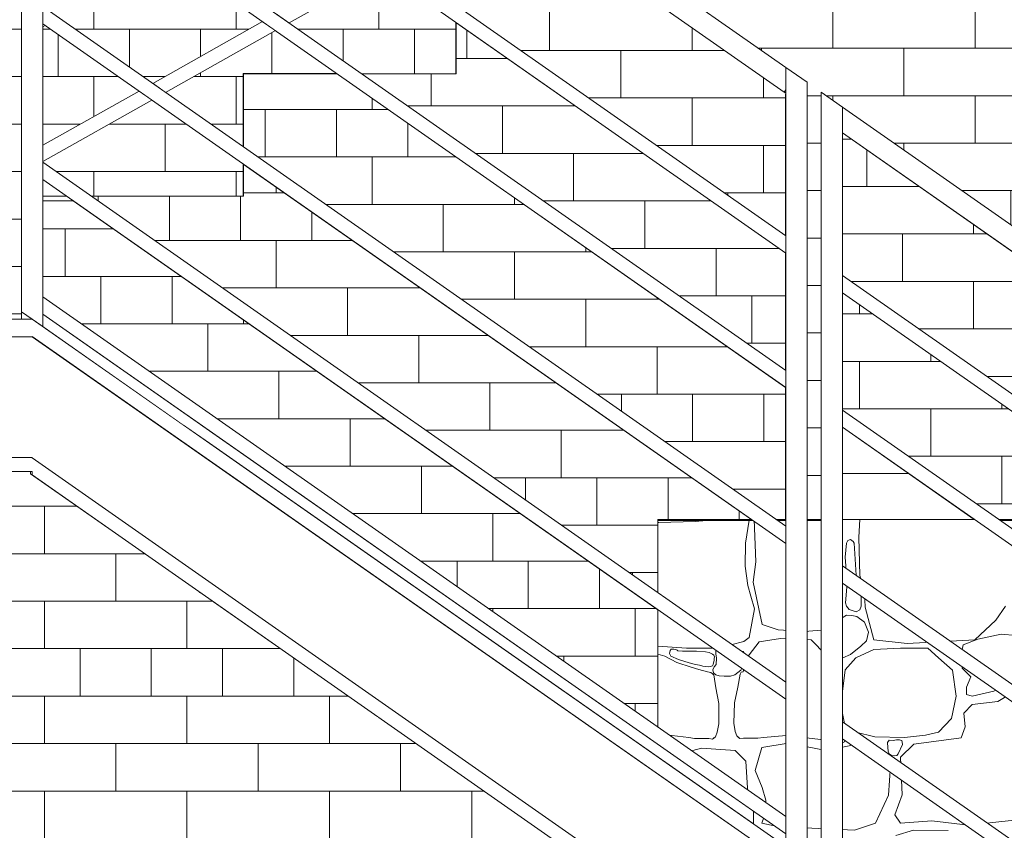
# Model space of a CAD drawing. Header units: millimetres. Extents: x 16408 to 141596, y -21057 to 26364.
# Tile 15 of 144: x 21706 to 23095, y -4457 to -3313. Entities that reach past the tile are written whole.
import ezdxf

# ---------------------------------------------------------------- set-up
doc = ezdxf.new("R2010")
doc.units = ezdxf.units.MM
doc.header["$MEASUREMENT"] = 0
doc.linetypes.add('Wipeout_Contour', pattern=[1000, 0, -1000])
for name, color, linetype, lineweight, true_color in [('0_Nr_pióra__102', 7, 'Continuous', 5, 0xcccccc), ('0_Nr_pióra__61', 7, 'Continuous', 13, 0x6a6a6a), ('_elementy3d_Nr_pióra__102', 7, 'Continuous', 5, 0xcccccc)]:
    doc.layers.add(name, color=color, linetype=linetype, lineweight=lineweight, true_color=true_color)
doc.layers.add('0_Nr_pióra__2', color=8, linetype='Continuous', lineweight=5)
doc.layers.add('_elementy3d_Nr_pióra__2', color=8, linetype='Continuous', lineweight=5)
doc.layers.add('_elementy3d', color=7, linetype='Continuous')

# ---------------------------------------------------------------- blocks, each defined once
blk = doc.blocks.new('*X2')
at = {"layer": '_elementy3d_Nr_pióra__102', "color": 254, "linetype": 'Continuous', "lineweight": 5, "true_color": 0xcccccc}
for p, q in [((22607.2, -4023), (22605.8, -4022.8)), ((22658.8, -4021.3), (22607.2, -4023)), ((22690.6, -4018.5), (22658.8, -4021.3)), ((22729.8, -4051.8), (22734.9, -4019.7)), ((22734.9, -4019.7), (22731.7, -4018.5)), ((22741.8, -4018.5), (22744.2, -4078.3)), ((22864, -4055.7), (22866.4, -4018.5)), ((22890.9, -4018.5), (22889.6, -4043.6)), ((22729.3, -4084.3), (22729.8, -4051.8)), ((22866, -4108.2), (22864, -4055.7)), ((22872.2, -4051.8), (22870.4, -4071.9)), ((22874.1, -4048.3), (22872.2, -4051.8)), ((22878, -4046.9), (22874.1, -4048.3)), ((22881.8, -4049.4), (22878, -4046.9)), ((22882.9, -4051.8), (22881.8, -4049.4)), ((22886, -4097.2), (22882.9, -4051.8)), ((22889.6, -4043.6), (22890.8, -4097.8)), ((22744.2, -4078.3), (22740.7, -4106.8)), ((22870.4, -4071.9), (22873.1, -4108.5)), ((22733.1, -4111.5), (22729.3, -4084.3)), ((22892.8, -4123.3), (22886, -4097.2)), ((22737.3, -4126.7), (22733.1, -4111.5)), ((22740.7, -4106.8), (22753.3, -4166.7)), ((22859.3, -4135.2), (22866, -4108.2)), ((22873.1, -4108.5), (22871, -4136.1)), ((22890.8, -4097.8), (22897.5, -4121.6)), ((22892.7, -4140.7), (22892.8, -4123.3)), ((22897.5, -4121.6), (22898.7, -4142.2)), ((22742.6, -4144.7), (22737.3, -4126.7)), ((22858.1, -4148.1), (22859.3, -4135.2)), ((22871, -4136.1), (22872.2, -4140.7)), ((22734.9, -4185), (22742.6, -4144.7)), ((22852.9, -4166.7), (22858.1, -4148.1)), ((22872.2, -4140.7), (22875.9, -4145.8)), ((22875.9, -4145.8), (22885.9, -4148.9)), ((22885.9, -4148.9), (22891, -4146.3)), ((22891, -4146.3), (22892.7, -4140.7)), ((22898.7, -4142.2), (22910.6, -4188.5)), ((23083, -4160.8), (23096.4, -4140.7)), ((22753.3, -4166.7), (22775.6, -4174.4)), ((22842, -4174.4), (22852.9, -4166.7)), ((22864.4, -4162.8), (22863, -4167)), ((22863, -4167), (22864.4, -4171.9)), ((22866.2, -4157.4), (22864.4, -4162.8)), ((22872.2, -4153.4), (22866.2, -4157.4)), ((22879.6, -4154.3), (22872.2, -4153.4)), ((22886.6, -4155.4), (22879.6, -4154.3)), ((22897.7, -4163.7), (22886.6, -4155.4)), ((22903, -4177.7), (22897.7, -4163.7)), ((23053.4, -4188.5), (23083, -4160.8)), ((22775.6, -4174.4), (22813.3, -4176.6)), ((22813.3, -4176.6), (22842, -4174.4)), ((22864.4, -4171.9), (22843.6, -4190.4)), ((22900.2, -4189.8), (22903, -4177.7)), ((23090.4, -4180.3), (23057.5, -4187.3)), ((23111.5, -4182.1), (23090.4, -4180.3)), ((22709.1, -4195.4), (22727.3, -4191)), ((22727.3, -4191), (22734.9, -4185)), ((22730.2, -4215.9), (22749.1, -4191.2)), ((22749.1, -4191.2), (22779.1, -4186.5)), ((22779.1, -4186.5), (22822.2, -4188.5)), ((22822.2, -4188.5), (22843.2, -4209.5)), ((22843.6, -4190.4), (22843, -4202.6)), ((22892.2, -4197.6), (22900.2, -4189.8)), ((22910.6, -4188.5), (22957.9, -4193.5)), ((22957.9, -4193.5), (23053.4, -4188.5)), ((23057.5, -4187.3), (23036.9, -4195.4)), ((22605.8, -4197.3), (22646.4, -4200.4)), ((22615.9, -4211.5), (22605.8, -4208.8)), ((22623.2, -4203.7), (22622.6, -4207.7)), ((22622.6, -4207.7), (22624.3, -4211.5)), ((22625, -4201.7), (22623.2, -4203.7)), ((22628.6, -4201.4), (22625, -4201.7)), ((22631.2, -4201.9), (22628.6, -4201.4)), ((22633.1, -4202.8), (22631.2, -4201.9)), ((22634.2, -4204), (22633.1, -4202.8)), ((22640.6, -4204.5), (22634.2, -4204)), ((22660.5, -4204.4), (22640.6, -4204.5)), ((22646.4, -4200.4), (22684.1, -4200.4)), ((22673.3, -4205.6), (22660.5, -4204.4)), ((22678.3, -4206.4), (22673.3, -4205.6)), ((22682.9, -4208.6), (22678.3, -4206.4)), ((22684.8, -4210.3), (22682.9, -4208.6)), ((22684.1, -4200.4), (22709.1, -4195.4)), ((22688, -4204.4), (22687.8, -4208.2)), ((22687.8, -4208.2), (22688.9, -4214.3)), ((22689.8, -4202.7), (22688, -4204.4)), ((22692.1, -4202.9), (22689.8, -4202.7)), ((22700, -4202.3), (22692.1, -4202.9)), ((22711.2, -4201.8), (22700, -4202.3)), ((22718.5, -4202.5), (22711.2, -4201.8)), ((22724, -4204.4), (22718.5, -4202.5)), ((22726.4, -4204.8), (22724, -4204.4)), ((22727.6, -4207.4), (22726.4, -4204.8)), ((22727.2, -4216.4), (22727.6, -4207.4)), ((22843, -4202.6), (22847.3, -4209.2)), ((22867, -4213.8), (22877.6, -4208.9)), ((22877.6, -4208.9), (22892.2, -4197.6)), ((22910.6, -4202.1), (22885.3, -4213.8)), ((22948.2, -4200.1), (22910.6, -4202.1)), ((22986.9, -4200.4), (22948.2, -4200.1)), ((23002.2, -4213.8), (22986.9, -4200.4)), ((23036.9, -4195.4), (23033.2, -4213.4)), ((22633, -4220.3), (22615.9, -4211.5)), ((22624.3, -4211.5), (22635, -4216)), ((22653, -4227.1), (22633, -4220.3)), ((22635, -4216), (22650.1, -4220.8)), ((22650.1, -4220.8), (22659.1, -4223.3)), ((22684.2, -4223.3), (22684.7, -4221)), ((22684.7, -4221), (22685.4, -4217.7)), ((22685.9, -4212.5), (22684.8, -4210.3)), ((22685.4, -4217.7), (22685.6, -4215)), ((22685.6, -4215), (22685.9, -4212.5)), ((22688.9, -4214.3), (22688.3, -4223.2)), ((22725.6, -4226.4), (22727.2, -4216.4)), ((22726.4, -4233.8), (22730.2, -4215.9)), ((22843.2, -4209.5), (22849.6, -4236.9)), ((22847.3, -4209.2), (22853.3, -4214.8)), ((22853.3, -4214.8), (22867, -4213.8)), ((22885.3, -4213.8), (22870.2, -4230.9)), ((23021.6, -4231.1), (23002.2, -4213.8)), ((23033.2, -4213.4), (23035.2, -4228.4)), ((22664, -4230.5), (22653, -4227.1)), ((22659.1, -4223.3), (22664.8, -4224.2)), ((22675.9, -4233.6), (22664, -4230.5)), ((22664.8, -4224.2), (22669.4, -4225.7)), ((22669.4, -4225.7), (22676.9, -4226.4)), ((22680.9, -4234.6), (22675.9, -4233.6)), ((22676.9, -4226.4), (22680.3, -4226.1)), ((22680.3, -4226.1), (22682.9, -4224.9)), ((22684.9, -4237.9), (22680.9, -4234.6)), ((22682.9, -4224.9), (22684.2, -4223.3)), ((22685.4, -4226.7), (22683.8, -4230.6)), ((22683.8, -4230.6), (22684.6, -4234.9)), ((22684.6, -4234.9), (22688, -4237.9)), ((22688.3, -4223.2), (22685.4, -4226.7)), ((22714.8, -4237.9), (22723.2, -4231.3)), ((22722.4, -4236.9), (22723.4, -4234.1)), ((22723.2, -4231.3), (22725.6, -4226.4)), ((22723.4, -4234.1), (22726.4, -4233.8)), ((22870.2, -4230.9), (22864.3, -4280.1)), ((23026.8, -4268), (23021.6, -4231.1)), ((23035.2, -4228.4), (23047.6, -4240.5)), ((22688, -4256.3), (22684.9, -4237.9)), ((22688, -4237.9), (22692.4, -4239.2)), ((22692.4, -4239.2), (22699.5, -4239.9)), ((22699.5, -4239.9), (22708.7, -4239.7)), ((22708.7, -4239.7), (22714.8, -4237.9)), ((22718.8, -4255.2), (22722.4, -4236.9)), ((22849.6, -4236.9), (22849.1, -4240.7)), ((22849.1, -4240.7), (22851.5, -4254.8)), ((23047.6, -4240.5), (23041.4, -4255.1)), ((23129.1, -4249.4), (23085.7, -4275.7)), ((22692, -4278.4), (22688, -4256.3)), ((22714.2, -4277.2), (22718.8, -4255.2)), ((22851.5, -4254.8), (22851.6, -4269.6)), ((23041.4, -4255.1), (23041.6, -4265.5)), ((23049.6, -4267.8), (23079.8, -4261.1)), ((23079.8, -4261.1), (23097.6, -4250.9)), ((22713.4, -4306.1), (22714.2, -4277.2)), ((22851.6, -4269.6), (22847.1, -4300.5)), ((23020.1, -4299.5), (23026.8, -4268)), ((23041.6, -4265.5), (23049.6, -4267.8)), ((23085.7, -4275.7), (23049.6, -4279.9)), ((22692, -4307.2), (22692, -4278.4)), ((22864.3, -4280.1), (22869.5, -4306.6)), ((23049.6, -4279.9), (23037.9, -4291.8)), ((23037.9, -4291.8), (23039.6, -4311.1)), ((22715.2, -4317.8), (22713.4, -4306.1)), ((22847.1, -4300.5), (22839.9, -4329.5)), ((23002.2, -4318.8), (23020.1, -4299.5)), ((22687.5, -4325.2), (22689.9, -4318.9)), ((22689.9, -4318.9), (22692, -4307.2)), ((22717.4, -4324.1), (22715.2, -4317.8)), ((22848.6, -4318.9), (22848.1, -4325.3)), ((22850.9, -4314.8), (22848.6, -4318.9)), ((22854.8, -4311.2), (22850.9, -4314.8)), ((22861.5, -4309.7), (22854.8, -4311.2)), ((22868.2, -4311.3), (22861.5, -4309.7)), ((22869.5, -4314.8), (22868.2, -4311.3)), ((22869.5, -4306.6), (22885.3, -4318.8)), ((22871, -4318.6), (22869.5, -4314.8)), ((22871.2, -4323.9), (22871, -4318.6)), ((22885.3, -4318.8), (22912.3, -4325.2)), ((22983.7, -4323), (23002.2, -4318.8)), ((23039.6, -4311.1), (23033.9, -4326.7)), ((22605.8, -4326.1), (22618, -4322.6)), ((22618, -4322.6), (22649.9, -4326.1)), ((22649.9, -4326.1), (22657.9, -4327.6)), ((22657.9, -4327.6), (22677.8, -4327.9)), ((22677.8, -4327.9), (22682.9, -4328.5)), ((22682.9, -4328.5), (22684.9, -4327.2)), ((22684.9, -4327.2), (22687.5, -4325.2)), ((22719.9, -4326.2), (22717.4, -4324.1)), ((22721.9, -4327.6), (22719.9, -4326.2)), ((22727, -4327.1), (22721.9, -4327.6)), ((22746.9, -4327.3), (22727, -4327.1)), ((22754.9, -4326.1), (22746.9, -4327.3)), ((22786.9, -4323.4), (22754.9, -4326.1)), ((22839.9, -4329.5), (22786.9, -4323.4)), ((22848.1, -4325.3), (22849, -4330.2)), ((22849, -4330.2), (22850.9, -4332.4)), ((22850.9, -4332.4), (22856.2, -4334.2)), ((22862.5, -4334.3), (22866.6, -4333.9)), ((22866.6, -4333.9), (22869.5, -4332.4)), ((22869.5, -4332.4), (22870.5, -4329.1)), ((22870.5, -4329.1), (22871.2, -4323.9)), ((22912.3, -4325.2), (22954.2, -4326.5)), ((22932.5, -4330.2), (22930.1, -4333.6)), ((22930.1, -4333.6), (22930.4, -4340.3)), ((22937.8, -4330.6), (22932.5, -4330.2)), ((22942.9, -4329.5), (22937.8, -4330.6)), ((22947, -4329.7), (22942.9, -4329.5)), ((22948.3, -4330.2), (22947, -4329.7)), ((22950.3, -4330.5), (22948.3, -4330.2)), ((22950.9, -4332.9), (22950.3, -4330.5)), ((22951, -4336.3), (22950.9, -4332.9)), ((22954.2, -4326.5), (22983.7, -4323)), ((23033.9, -4326.7), (22967.1, -4335.9)), ((22638.2, -4349.5), (22605.8, -4346.8)), ((22667.6, -4341.3), (22638.2, -4349.5)), ((22715.2, -4344.8), (22667.6, -4341.3)), ((22730, -4359.6), (22715.2, -4344.8)), ((22743.4, -4373), (22752.6, -4340.3)), ((22752.6, -4340.3), (22790, -4334.4)), ((22790, -4334.4), (22843.5, -4344.8)), ((22843.5, -4344.8), (22882.9, -4336.6)), ((22856.2, -4334.2), (22862.5, -4334.3)), ((22882.9, -4336.6), (22913.3, -4340.3)), ((22913.3, -4340.3), (22927.9, -4347)), ((22927.9, -4347), (22934.4, -4366.1)), ((22930.4, -4340.3), (22930.9, -4345.5)), ((22930.9, -4345.5), (22932.5, -4349.2)), ((22945.2, -4349.2), (22951, -4336.3)), ((22967.1, -4335.9), (22948.2, -4354.2)), ((22733.3, -4412.9), (22730, -4359.6)), ((22932.5, -4349.2), (22935.1, -4351.1)), ((22935.1, -4351.1), (22939.2, -4352)), ((22939.2, -4352), (22943, -4351.5)), ((22943, -4351.5), (22945.2, -4349.2)), ((22948.2, -4354.2), (22950.5, -4407.2)), ((22753.3, -4397), (22743.4, -4373)), ((22934.4, -4366.1), (22931.2, -4407.7)), ((22758.5, -4414.6), (22753.3, -4397)), ((22723.1, -4438.4), (22733.3, -4412.9)), ((22758.8, -4430), (22758.5, -4414.6)), ((22931.2, -4407.7), (22913.3, -4447.1)), ((22950.5, -4407.2), (22940.6, -4435.4)), ((22752.6, -4447.1), (22758.8, -4430)), ((22605.8, -4448.2), (22659.2, -4443.6)), ((22659.2, -4443.6), (22682.2, -4451)), ((22715.2, -4450.3), (22723.1, -4438.4)), ((22940.6, -4435.4), (22948.2, -4447.1)), ((22948.2, -4447.1), (22992.6, -4443.9)), ((22992.6, -4443.9), (23043.6, -4450.3)), ((23043.6, -4450.3), (23121.9, -4441.4)), ((22682.2, -4451), (22715.2, -4450.3)), ((22779.1, -4452.8), (22752.6, -4447.1)), ((22823.4, -4454.5), (22779.1, -4452.8)), ((22883.4, -4457), (22823.4, -4454.5)), ((22913.3, -4447.1), (22883.4, -4457)), ((22966.6, -4457), (22941.8, -4464.7)), ((23015.6, -4457.7), (22966.6, -4457))]:
    blk.add_line(p, q, dxfattribs=at)
for p in [(22618, -4322.6), (22684.9, -4327.2), (22684.9, -4327.2), (22719.9, -4326.2), (22719.9, -4326.2), (22786.9, -4323.4)]:
    blk.add_point(p, dxfattribs=at)
blk = doc.blocks.new('Wypełnienie_1_4', base_point=(0, 0))
at = {"color": 254, "linetype": 'Wipeout_Contour', "lineweight": 0, "ltscale": 278566.341843}
blk.add_wipeout([(18435.9, -4578.7), (18435.9, -5378.7), (19256.7, -5392.8), (22737.1, -5500), (26160.9, -5540.6), (26160.9, -2728.7), (24790.9, -2728.7), (24790.9, -3328.7), (23690.9, -3328.7), (23690.9, -4018.5), (22605.8, -4018.5), (22605.8, -4578.7)], dxfattribs=at).dxf.layer = '_elementy3d'
at = {"layer": '_elementy3d_Nr_pióra__2', "color": 8, "linetype": 'Continuous', "lineweight": 5, "flags": 128}
blk.add_lwpolyline([(18435.9, -4578.7), (18435.9, -5378.7), (19256.7, -5392.8), (22737.1, -5500), (26160.9, -5540.6), (26160.9, -2728.7), (24790.9, -2728.7), (24790.9, -3328.7), (23690.9, -3328.7), (23690.9, -4018.5), (22605.8, -4018.5), (22605.8, -4578.7)], close=True, dxfattribs=at)
at = {"layer": '_elementy3d_Nr_pióra__102', "color": 254, "linetype": 'Continuous', "lineweight": 5, "true_color": 0xcccccc}
blk.add_blockref('*X2', (0, 0), dxfattribs=at)

msp = doc.modelspace()

# ---------------------------------------------------------------- block references
at = {"layer": '_elementy3d_Nr_pióra__102', "color": 254, "linetype": 'Continuous', "lineweight": 5, "true_color": 0xcccccc}
msp.add_blockref('Wypełnienie_1_4', (0, 0), dxfattribs=at)

# ---------------------------------------------------------------- next in the draw order: hatches: boundary and pattern name
at = {"layer": '0_Nr_pióra__102', "linetype": 'Continuous', "lineweight": 5, "true_color": 0xcccccc}
h = msp.add_hatch(dxfattribs=at)
h.set_pattern_fill('Cegła___wiązanie_pospoli_00', color=254, style=0, pattern_type=2)
h.set_pattern_definition([(0, (23217.15, -2388.425), (0, 67), []), (90, (23217.15, -2388.43), (-201, 0), [67, -67]), (90, (23317.65, -2321.43), (-201, 0), [67, -201, 67, -67]), (90, (23267.4, -2187.43), (-100.5, 0), [67, -335])])
h.paths.add_polyline_path([(20261.4, -2750), (20261.4, -3735.9), (21723.3, -3735.9), (21724.1, -3562.2), (22021.2, -3562.2), (22021.2, -3389.2), (22321.2, -3389.2), (22321.2, -3216.2), (22621.2, -3216.2), (22621.2, -3043.2), (22921.2, -3043.2), (22921.2, -2870.2), (23221.2, -2870.2), (23221.2, -2697.2), (23521.2, -2697.2), (23521.2, -2524.2), (23821.2, -2524.2), (23821.2, -2351.2), (24121.2, -2351.2), (24121.2, -2178.2), (24427.5, -2178.2), (24427.5, -2035.6), (25960.9, -2035.6), (25960.8, -1030), (24836.1, -1030), (24836.1, -1425.7), (24806.1, -1425.7), (24806.1, -1030), (23544, -1030), (23544, -1630), (22654, -1630), (22654, -2080), (22494, -2080), (22494, -2180), (22354, -2180), (22354, -2230), (21723.4, -2230), (21721.1, -2750)])
h = msp.add_hatch(dxfattribs=at)
h.set_pattern_fill('Cegła___wiązanie_pospoli_00', color=254, style=0, pattern_type=2)
h.set_pattern_definition([(0, (22553.77, -3423.51), (0, 67), []), (90, (22553.77, -3423.51), (-201, 0), [67, -67]), (90, (22654.27, -3356.51), (-201, 0), [67, -201, 67, -67]), (90, (22604.02, -3222.51), (-100.5, 0), [67, -335])])
h.paths.add_polyline_path([(22787.2, -3417.3), (22500, -3216.2), (22321.2, -3216.2), (22321.2, -3298.9), (22786.3, -3624.4), (22786.3, -3418.5)])

# ---------------------------------------------------------------- next in the draw order: linework, layer by layer
at = {"layer": '0_Nr_pióra__2', "color": 8, "linetype": 'Continuous', "lineweight": 5, "flags": 128}
msp.add_lwpolyline([(21723.4, -2230), (21721.1, -2750), (20261.4, -2750), (20261.4, -3735.9), (21723.3, -3735.9), (21724.1, -3562.2), (22021.2, -3562.2), (22021.2, -3389.2), (22321.2, -3389.2), (22321.2, -3216.2), (22621.2, -3216.2), (22621.2, -3043.2), (22921.2, -3043.2), (22921.2, -2870.2), (23221.2, -2870.2), (23221.2, -2697.2), (23521.2, -2697.2), (23521.2, -2524.2)], dxfattribs=at)
msp.add_lwpolyline([(22787.2, -3417.3), (22500, -3216.2), (22321.2, -3216.2), (22321.2, -3298.9), (22786.3, -3624.4), (22786.3, -3418.5)], close=True, dxfattribs=at)

# ---------------------------------------------------------------- next in the draw order: wipeouts: each hides what was drawn before it
at = {"color": 254, "linetype": 'Wipeout_Contour', "lineweight": 0, "ltscale": 205142.762996}
msp.add_wipeout([(22605.8, -4549.2), (23964.4, -5500.2), (23973.3, -5500.5), (23973.3, -5335.1), (22605.8, -4377.8), (21723.3, -3760.7), (20233.8, -3760.7), (20233.8, -3931.1), (21723.3, -3931.1)], dxfattribs=at)

# ---------------------------------------------------------------- next in the draw order: hatches: boundary and pattern name
at = {"layer": '0_Nr_pióra__102', "linetype": 'Continuous', "lineweight": 5, "true_color": 0xcccccc}
h = msp.add_hatch(dxfattribs=at)
h.set_pattern_fill('Cegła___wiązanie_pospoli_00', color=254, style=0, pattern_type=2)
h.set_pattern_definition([(0, (24360.08, -3018.345), (0, 67), []), (90, (24360.08, -3018.34), (-201, 0), [67, -67]), (90, (24460.58, -2951.34), (-201, 0), [67, -201, 67, -67]), (90, (24410.33, -2817.34), (-100.5, 0), [67, -335])])
h.paths.add_polyline_path([(22550.4, -3216.2), (22816.3, -3407.6), (22816.3, -4019.8), (22836.3, -4019.8), (22836.3, -3421.7), (23690.9, -4019.8), (23690.9, -3330), (24790.9, -3330), (24790.9, -2730), (26160.9, -2730), (26160.8, -2266.1), (26101.1, -2266.1), (26101.1, -2016.9), (24851.1, -2016.9), (24851.1, -2250.6), (24789.7, -2250.6), (24790, -2213.3), (24759.7, -2213.6), (24759.7, -2016.9), (24457.5, -2016.9), (24457.2, -2210.1), (24427.2, -2210.4), (24427.2, -2178.2), (24121.1, -2178.2), (24121.1, -2351.2), (23821.1, -2351.2), (23821.1, -2524.2), (23521.1, -2524.2), (23521.1, -2697.2), (23221.1, -2697.2), (23221.1, -2870.2), (23148.4, -2870.2), (23148.4, -3049.6), (23118.4, -3049.6), (23118.4, -2870.2), (23093, -2870.2), (23093, -3049.6), (23063, -3049.6), (23063, -2870.2), (22921.1, -2870.2), (22921.1, -3043.2), (22621.1, -3043.2), (22621.1, -3216.2)])
h = msp.add_hatch(dxfattribs=at)
h.set_pattern_fill('Cegła___wiązanie_pospoli_00', color=254, style=0, pattern_type=2)
h.set_pattern_definition([(0, (20534.573, -3664.98), (0, 67), []), (90, (20534.57, -3664.98), (-201, 0), [67, -67]), (90, (20635.07, -3597.98), (-201, 0), [67, -201, 67, -67]), (90, (20584.82, -3463.98), (-100.5, 0), [67, -335])])
h.paths.add_polyline_path([(18472.9, -4580), (22615.3, -4580), (22479.3, -4484.8), (22463.8, -4474), (22206, -4293.5), (21979.3, -4134.8), (21956, -4118.5), (21721, -3954), (21721, -3950.9), (21706, -3950.9), (20276.6, -3950.9), (20216.6, -3950.9), (20216.6, -3931.1), (20233.5, -3931.1), (20233.5, -3760.7), (20216.6, -3760.7), (20216.6, -3735.9), (20231.6, -3735.9), (20231.6, -2750), (19976.6, -2750), (19976.6, -2750), (19976.6, -3680), (19669, -3680), (19669, -3780), (19513.4, -3780), (19513.4, -3880), (19368.5, -3880), (19368.5, -3980), (19216.5, -3980), (19216.5, -4080), (19062.2, -4080), (19062.2, -4180), (18917.8, -4180), (18917.8, -4280), (18759.6, -4280), (18759.6, -4380), (18604.5, -4380), (18604.5, -4480), (18472.9, -4480)])
h = msp.add_hatch(dxfattribs=at)
h.set_pattern_fill('Cegła___wiązanie_pospoli_00', color=254, style=0, pattern_type=2)
h.set_pattern_definition([(0, (22487.16, -3568.845), (0, 67), []), (90, (22487.16, -3568.84), (-201, 0), [67, -67]), (90, (22587.66, -3501.84), (-201, 0), [67, -201, 67, -67]), (90, (22537.41, -3367.84), (-100.5, 0), [67, -335])])
h.paths.add_polyline_path([(22321.2, -3316.7), (22321.2, -3389.2), (22178.8, -3389.2), (22786.3, -3814.4), (22786.3, -3642.2)])
h = msp.add_hatch(dxfattribs=at)
h.set_pattern_fill('Cegła___wiązanie_pospoli_00', color=254, style=0, pattern_type=2)
h.set_pattern_definition([(0, (22403.77, -3707.73), (0, 67), []), (90, (22403.77, -3707.73), (-201, 0), [67, -67]), (90, (22504.27, -3640.73), (-201, 0), [67, -201, 67, -67]), (90, (22454.02, -3506.73), (-100.5, 0), [67, -335])])
h.paths.add_polyline_path([(22153.2, -3389), (22021.2, -3389), (22021.2, -3498.9), (22765.5, -4019.8), (22786.3, -4019.8), (22786.3, -3832.2)])
h = msp.add_hatch(dxfattribs=at)
h.set_pattern_fill('Cegła___wiązanie_pospoli_00', color=254, style=0, pattern_type=2)
h.set_pattern_definition([(0, (23252.47, -3749.554), (0, 67), []), (90, (23252.47, -3749.55), (-201, 0), [67, -67]), (90, (23352.97, -3682.55), (-201, 0), [67, -201, 67, -67]), (90, (23302.72, -3548.55), (-100.5, 0), [67, -335])])
h.paths.add_polyline_path([(22866.3, -3472.7), (22866.3, -3680.4), (23351.2, -4019.8), (23648, -4019.8)])
h = msp.add_hatch(dxfattribs=at)
h.set_pattern_fill('Cegła___wiązanie_pospoli_00', color=254, style=0, pattern_type=2)
h.set_pattern_definition([(0, (22268.6, -3825.68), (0, 67), []), (90, (22268.6, -3825.68), (-201, 0), [67, -67]), (90, (22369.1, -3758.68), (-201, 0), [67, -201, 67, -67]), (90, (22318.85, -3624.68), (-100.5, 0), [67, -335])])
h.paths.add_polyline_path([(22021.2, -3516.7), (22021.2, -3562.2), (21797.4, -3562.2), (22605.8, -4128.1), (22605.8, -4019.8), (22740.1, -4019.8)])
h = msp.add_hatch(dxfattribs=at)
h.set_pattern_fill('Cegła___wiązanie_pospoli_00', color=254, style=0, pattern_type=2)
h.set_pattern_definition([(0, (22171.94, -3943.35), (0, 67), []), (90, (22171.94, -3943.35), (-201, 0), [67, -67]), (90, (22272.44, -3876.35), (-201, 0), [67, -201, 67, -67]), (90, (22222.19, -3742.35), (-100.5, 0), [67, -335])])
h.paths.add_polyline_path([(21781.2, -3568.6), (21738.1, -3568.6), (21738.1, -3710.6), (22605.8, -4318.1), (22605.8, -4145.9)])
h = msp.add_hatch(dxfattribs=at)
h.set_pattern_fill('Cegła___wiązanie_pospoli_00', color=254, style=0, pattern_type=2)
h.set_pattern_definition([(0, (23091.334, -3862.35), (0, 67), []), (90, (23091.33, -3862.35), (-201, 0), [67, -67]), (90, (23191.83, -3795.35), (-201, 0), [67, -201, 67, -67]), (90, (23141.58, -3661.35), (-100.5, 0), [67, -335])])
h.paths.add_polyline_path([(23325.8, -4019.8), (22866.3, -3698.2), (22866.3, -3870.4), (23079.8, -4019.8)])
h = msp.add_hatch(dxfattribs=at)
h.set_pattern_fill('Cegła___wiązanie_pospoli_00', color=254, style=0, pattern_type=2)
h.set_pattern_definition([(0, (22959.53, -3953.474), (0, 67), []), (90, (22959.53, -3953.47), (-201, 0), [67, -67]), (90, (23060.03, -3886.47), (-201, 0), [67, -201, 67, -67]), (90, (23009.78, -3752.47), (-100.5, 0), [67, -335])])
h.paths.add_polyline_path([(22866.6, -3888.4), (22866.6, -4018.5), (23052.5, -4018.5)])

# ---------------------------------------------------------------- next in the draw order: linework, layer by layer
at = {"layer": '0_Nr_pióra__2', "color": 8, "linetype": 'Continuous', "lineweight": 5, "flags": 128}
for points in [[(23521.1, -2524.2), (23521.1, -2697.2), (23221.1, -2697.2), (23221.1, -2870.2), (23148.4, -2870.2), (23148.4, -3049.6), (23118.4, -3049.6), (23118.4, -2870.2), (23093, -2870.2), (23093, -3049.6), (23063, -3049.6), (23063, -2870.2), (22921.1, -2870.2), (22921.1, -3043.2), (22621.1, -3043.2), (22621.1, -3216.2), (22550.4, -3216.2), (22816.3, -3407.6), (22816.3, -4019.8), (22836.3, -4019.8), (22836.3, -3421.7), (23690.9, -4019.8), (23690.9, -3330), (24790.9, -3330)], [(18472.9, -4580), (22615.3, -4580), (22479.3, -4484.8), (22463.8, -4474), (22206, -4293.5), (21979.3, -4134.8), (21956, -4118.5), (21721, -3954), (21721, -3950.9), (21706, -3950.9), (20276.6, -3950.9), (20216.6, -3950.9), (20216.6, -3931.1), (20233.5, -3931.1), (20233.5, -3760.7), (20216.6, -3760.7), (20216.6, -3735.9), (20231.6, -3735.9), (20231.6, -2750), (19976.6, -2750), (19976.6, -2750), (19976.6, -3680), (19669, -3680)]]:
    msp.add_lwpolyline(points, dxfattribs=at)
for points in [[(22321.2, -3316.7), (22321.2, -3389.2), (22178.8, -3389.2), (22786.3, -3814.4), (22786.3, -3642.2)], [(22153.2, -3389), (22021.2, -3389), (22021.2, -3498.9), (22765.5, -4019.8), (22786.3, -4019.8), (22786.3, -3832.2)], [(22866.3, -3472.7), (22866.3, -3680.4), (23351.2, -4019.8), (23648, -4019.8)], [(22021.2, -3516.7), (22021.2, -3562.2), (21797.4, -3562.2), (22605.8, -4128.1), (22605.8, -4019.8), (22740.1, -4019.8)], [(21781.2, -3568.6), (21738.1, -3568.6), (21738.1, -3710.6), (22605.8, -4318.1), (22605.8, -4145.9)], [(23325.8, -4019.8), (22866.3, -3698.2), (22866.3, -3870.4), (23079.8, -4019.8)], [(22866.6, -3888.4), (22866.6, -4018.5), (23052.5, -4018.5)]]:
    msp.add_lwpolyline(points, close=True, dxfattribs=at)

# ---------------------------------------------------------------- next in the draw order: wipeouts: each hides what was drawn before it
at = {"color": 254, "linetype": 'Wipeout_Contour', "lineweight": 0, "ltscale": 112917.008174}
msp.add_wipeout([(21738.3, -2646.4), (21738.3, -2683), (22784.3, -3415.3), (22786.5, -3412.1), (22786.5, -3380.2)], dxfattribs=at)
at = {"color": 254, "linetype": 'Wipeout_Contour', "lineweight": 0, "ltscale": 69284.455877}
msp.add_wipeout([(22836.6, -3447.1), (22834.4, -3450.3), (22836.6, -3451.8)], dxfattribs=at)
at = {"color": 254, "linetype": 'Wipeout_Contour', "lineweight": 0, "ltscale": 89210.008856}
msp.add_wipeout([(21936.6, -3885.2), (21971.4, -3909.6), (21971.4, -3891.8), (21962, -3885.2)], dxfattribs=at)

# ---------------------------------------------------------------- next in the draw order: wipeouts: each hides what was drawn before it
at = {"color": 254, "linetype": 'Wipeout_Contour', "lineweight": 0, "ltscale": 132808.95562}
msp.add_wipeout([(21738.3, -3731.6), (21738.3, -3731.6), (21738.3, -3746.4), (21936.6, -3885.2), (21962, -3885.2), (21738.3, -3728.6)], dxfattribs=at)
at = {"color": 254, "linetype": 'Wipeout_Contour', "lineweight": 0, "ltscale": 90970.886352}
msp.add_wipeout([(22741.2, -4430.6), (21971.4, -3891.8), (21971.4, -3909.6), (22741.2, -4448.4)], dxfattribs=at)

# ---------------------------------------------------------------- next in the draw order: wipeouts: each hides what was drawn before it
at = {"color": 254, "linetype": 'Wipeout_Contour', "lineweight": 0, "ltscale": 67865.398704}
msp.add_wipeout([(22208.3, -4298.1), (22212.6, -4298.1), (22208.3, -4295.1)], dxfattribs=at)

# ---------------------------------------------------------------- next in the draw order: wipeouts: each hides what was drawn before it
at = {"color": 254, "linetype": 'Wipeout_Contour', "lineweight": 0, "ltscale": 166597.049116}
msp.add_wipeout([(21723.3, -3931.5), (21723.3, -3955.6), (23726.9, -5358.2), (23726.9, -5493.5), (23941.1, -5508.1), (23973.3, -5509.1), (23973.3, -5506.5)], dxfattribs=at)

# ---------------------------------------------------------------- next in the draw order: wipeouts: each hides what was drawn before it
at = {"color": 254, "linetype": 'Wipeout_Contour', "lineweight": 0, "ltscale": 93202.809386}
msp.add_wipeout([(21723.3, -3735.9), (21723.3, -3760.1), (23973.3, -5335.1), (23973.3, -5310.9)], dxfattribs=at)

# ---------------------------------------------------------------- next in the draw order: wipeouts: each hides what was drawn before it
at = {"color": 254, "linetype": 'Wipeout_Contour', "lineweight": 0, "ltscale": 119132.574462}
msp.add_wipeout([(22866.6, -3436.2), (22866.6, -3472.8), (23926, -4214.4), (23928.2, -4211.3), (23928.2, -4179.4)], dxfattribs=at)
at = {"color": 254, "linetype": 'Wipeout_Contour', "lineweight": 0, "ltscale": 85211.533476}
msp.add_wipeout([(20216.9, -3760.7), (21723.3, -3760.7), (21723.3, -3735.9), (20216.9, -3735.9)], dxfattribs=at)
at = {"color": 254, "linetype": 'Wipeout_Contour', "lineweight": 0, "ltscale": 67030.362743}
msp.add_wipeout([(21958.3, -4123.1), (21962.6, -4123.1), (21958.3, -4120.1)], dxfattribs=at)
at = {"color": 254, "linetype": 'Wipeout_Contour', "lineweight": 0, "ltscale": 95455.302287}
msp.add_wipeout([(22866.6, -4304), (22866.6, -4328.4), (23928.2, -5071.6), (23928.2, -5047.1)], dxfattribs=at)

# ---------------------------------------------------------------- next in the draw order: wipeouts: each hides what was drawn before it
at = {"color": 254, "linetype": 'Wipeout_Contour', "lineweight": 0, "ltscale": 92804.827821}
msp.add_wipeout([(22836.6, -4515.2), (22866.6, -4536.2), (22866.6, -3436.2), (22836.6, -3415.2)], dxfattribs=at)
at = {"color": 254, "linetype": 'Wipeout_Contour', "lineweight": 0, "ltscale": 90541.477107}
msp.add_wipeout([(21738.3, -3704.2), (21738.3, -3728.6), (22786.5, -4462.4), (22786.5, -4438)], dxfattribs=at)
at = {"color": 254, "linetype": 'Wipeout_Contour', "lineweight": 0, "ltscale": 85315.027216}
msp.add_wipeout([(20233.8, -3931.1), (21723.3, -3931.1), (21723.3, -3760.7), (20233.8, -3760.7)], dxfattribs=at)

# ---------------------------------------------------------------- next in the draw order: linework, layer by layer
at = {"layer": '0_Nr_pióra__2', "color": 8, "linetype": 'Continuous', "lineweight": 5}
for p, q in [((22836.6, -3415.2), (22866.6, -3436.2)), ((22836.6, -3447.1), (22836.6, -3415.2)), ((22866.6, -3472.8), (22866.6, -3436.2)), ((22836.6, -3451.8), (22836.6, -3447.1)), ((22836.6, -4515.2), (22836.6, -3451.8)), ((21723.3, -3760.7), (20216.9, -3760.7)), ((21723.3, -3760.7), (21723.3, -3760.1)), ((22741.2, -4448.4), (22741.2, -4430.6))]:
    msp.add_line(p, q, dxfattribs=at)

# ---------------------------------------------------------------- next in the draw order: wipeouts: each hides what was drawn before it
at = {"color": 254, "linetype": 'Wipeout_Contour', "lineweight": 0, "ltscale": 90407.696382}
msp.add_wipeout([(21738.3, -3514.2), (21738.3, -3538.6), (22786.5, -4272.4), (22786.5, -4248)], dxfattribs=at)
at = {"color": 254, "linetype": 'Wipeout_Contour', "lineweight": 0, "ltscale": 85350.694216}
msp.add_wipeout([(20216.9, -3950.9), (21723.3, -3950.9), (21723.3, -3931.1), (20216.9, -3931.1)], dxfattribs=at)
at = {"color": 254, "linetype": 'Wipeout_Contour', "lineweight": 0, "ltscale": 95286.579623}
msp.add_wipeout([(22866.6, -4084), (22866.6, -4108.4), (23928.2, -4851.6), (23928.2, -4827.1)], dxfattribs=at)

# ---------------------------------------------------------------- next in the draw order: linework, layer by layer
at = {"layer": '0_Nr_pióra__2', "color": 8, "linetype": 'Continuous', "lineweight": 5}
for p, q in [((21723.3, -3931.1), (20216.9, -3931.1)), ((21723.3, -3931.5), (21723.3, -3931.1)), ((21723.3, -3950.9), (20216.9, -3950.9)), ((21723.3, -3950.9), (21723.3, -3955.6))]:
    msp.add_line(p, q, dxfattribs=at)

# ---------------------------------------------------------------- next in the draw order: wipeouts: each hides what was drawn before it
at = {"color": 254, "linetype": 'Wipeout_Contour', "lineweight": 0, "ltscale": 87849.691102}
msp.add_wipeout([(21708.3, -3725.4), (21738.3, -3746.4), (21738.3, -2646.4), (21708.3, -2625.4)], dxfattribs=at)
at = {"color": 254, "linetype": 'Wipeout_Contour', "lineweight": 0, "ltscale": 92583.671102}
msp.add_wipeout([(22786.5, -4480.2), (22816.5, -4501.2), (22816.5, -3401.2), (22786.5, -3380.2)], dxfattribs=at)
at = {"color": 254, "linetype": 'Wipeout_Contour', "lineweight": 0, "ltscale": 95125.703395}
msp.add_wipeout([(22866.6, -3864), (22866.6, -3888.4), (23928.2, -4631.6), (23928.2, -4607.1)], dxfattribs=at)

# ---------------------------------------------------------------- next in the draw order: linework, layer by layer
at = {"layer": '0_Nr_pióra__2', "color": 8, "linetype": 'Continuous', "lineweight": 5}
msp.add_line((22816.5, -4501.2), (22816.5, -3401.2), dxfattribs=at)

# ---------------------------------------------------------------- next in the draw order: wipeouts: each hides what was drawn before it
at = {"color": 254, "linetype": 'Wipeout_Contour', "lineweight": 0, "ltscale": 90260.544471}
msp.add_wipeout([(21738.3, -3294.2), (21738.3, -3318.6), (22786.5, -4052.4), (22786.5, -4028)], dxfattribs=at)
at = {"color": 254, "linetype": 'Wipeout_Contour', "lineweight": 0, "ltscale": 94993.110094}
msp.add_wipeout([(22866.6, -3674), (22866.6, -3698.4), (23928.2, -4441.6), (23928.2, -4417.1)], dxfattribs=at)
at = {"color": 254, "linetype": 'Wipeout_Contour', "lineweight": 0, "ltscale": 66095.878978}
msp.add_wipeout([(21723.3, -3735.9), (21708.3, -3725.4), (21708.3, -3735.9)], dxfattribs=at)

# ---------------------------------------------------------------- next in the draw order: linework, layer by layer
at = {"layer": '0_Nr_pióra__2', "color": 8, "linetype": 'Continuous', "lineweight": 5}
for p, q in [((21708.3, -3725.4), (21708.3, -2662)), ((23928.2, -4179.4), (22866.6, -3436.2)), ((23926, -4214.4), (22866.6, -3472.8)), ((22866.6, -4536.2), (22866.6, -3472.8)), ((23928.2, -4417.1), (22866.6, -3674)), ((23928.2, -4441.6), (22866.6, -3698.4)), ((21723.3, -3735.9), (20216.9, -3735.9)), ((21708.3, -3725.4), (21723.3, -3735.9)), ((21708.3, -3735.9), (21708.3, -3725.4)), ((23928.2, -4607.1), (22866.6, -3864)), ((23928.2, -4631.6), (22866.6, -3888.4)), ((23746.9, -5348), (21723.3, -3931.5)), ((23726.9, -5358.2), (21723.3, -3955.6)), ((23928.2, -4827.1), (22866.6, -4084)), ((23928.2, -4851.6), (22866.6, -4108.4)), ((23928.2, -5047.1), (22866.6, -4304)), ((23928.2, -5071.6), (22866.6, -4328.4))]:
    msp.add_line(p, q, dxfattribs=at)

# ---------------------------------------------------------------- next in the draw order: wipeouts: each hides what was drawn before it
at = {"color": 254, "linetype": 'Wipeout_Contour', "lineweight": 0, "ltscale": 90121.75054}
msp.add_wipeout([(21738.3, -3074.2), (21738.3, -3098.6), (22786.5, -3832.4), (22786.5, -3808)], dxfattribs=at)

# ---------------------------------------------------------------- next in the draw order: linework, layer by layer
at = {"layer": '0_Nr_pióra__2', "color": 8, "linetype": 'Continuous', "lineweight": 5}
for p, q in [((22786.5, -4438), (21738.3, -3704.2)), ((23973.3, -5310.9), (21723.3, -3735.9)), ((22786.5, -4462.4), (21738.3, -3728.6)), ((21738.3, -3731.6), (21738.3, -3728.6)), ((23953.3, -5321.1), (21723.3, -3760.1))]:
    msp.add_line(p, q, dxfattribs=at)

# ---------------------------------------------------------------- next in the draw order: wipeouts: each hides what was drawn before it
at = {"color": 254, "linetype": 'Wipeout_Contour', "lineweight": 0, "ltscale": 90008.638888}
msp.add_wipeout([(21738.3, -2884.2), (21738.3, -2908.6), (22786.5, -3642.4), (22786.5, -3618)], dxfattribs=at)

# ---------------------------------------------------------------- next in the draw order: linework, layer by layer
at = {"layer": '0_Nr_pióra__2', "color": 8, "linetype": 'Continuous', "lineweight": 5}
for p, q in [((22786.5, -3380.2), (22816.5, -3401.2)), ((22786.5, -3412.1), (22786.5, -3380.2)), ((22784.3, -3415.3), (22786.5, -3412.1)), ((22786.5, -4480.2), (22786.5, -3412.1)), ((22786.5, -4272.4), (21738.3, -3538.6)), ((21738.3, -3704.2), (21738.3, -3538.6))]:
    msp.add_line(p, q, dxfattribs=at)
at = {"layer": '0_Nr_pióra__61', "color": 251, "linetype": 'Continuous', "lineweight": 13, "true_color": 0x6a6a6a}
for p, q in [((22321.4, -3389.2), (22321.4, -3316.8)), ((22188.3, -3389.2), (22321.4, -3389.2)), ((22021.4, -3562.2), (22021.4, -3516.8)), ((21738.3, -3562.2), (21772, -3562.2)), ((21806.9, -3562.2), (22021.4, -3562.2))]:
    msp.add_line(p, q, dxfattribs=at)

# ---------------------------------------------------------------- next in the draw order: wipeouts: each hides what was drawn before it
at = {"color": 254, "linetype": 'Wipeout_Contour', "lineweight": 0, "ltscale": 65975.496162}
msp.add_wipeout([(21738.3, -3318.6), (21738.3, -3323), (21741.8, -3321.1)], dxfattribs=at)
at = {"color": 254, "linetype": 'Wipeout_Contour', "lineweight": 0, "ltscale": 88334.825985}
msp.add_wipeout([(21738.3, -3490.1), (21738.3, -3513), (21892.3, -3426.4), (21874.1, -3413.7)], dxfattribs=at)

# ---------------------------------------------------------------- next in the draw order: linework, layer by layer
at = {"layer": '0_Nr_pióra__2', "color": 8, "linetype": 'Continuous', "lineweight": 5}
for p, q in [((21738.3, -3746.4), (21738.3, -2683)), ((21738.3, -3514.2), (21738.3, -3318.6)), ((21741.8, -3321.1), (21738.3, -3323)), ((21874.1, -3413.7), (21738.3, -3490.1)), ((21892.3, -3426.4), (21738.3, -3513)), ((22786.5, -4248), (21738.3, -3514.2))]:
    msp.add_line(p, q, dxfattribs=at)

# ---------------------------------------------------------------- next in the draw order: wipeouts: each hides what was drawn before it
at = {"color": 254, "linetype": 'Wipeout_Contour', "lineweight": 0, "ltscale": 88944.937088}
msp.add_wipeout([(21893.4, -3402.8), (21911.6, -3415.5), (22066.5, -3328.4), (22048.4, -3315.7)], dxfattribs=at)

# ---------------------------------------------------------------- next in the draw order: linework, layer by layer
at = {"layer": '0_Nr_pióra__2', "color": 8, "linetype": 'Continuous', "lineweight": 5}
for p, q in [((22048.4, -3315.6), (21893.4, -3402.8)), ((22066.5, -3328.4), (21911.6, -3415.5))]:
    msp.add_line(p, q, dxfattribs=at)
at = {"layer": '0_Nr_pióra__61', "color": 251, "linetype": 'Continuous', "lineweight": 13, "true_color": 0x6a6a6a}
for p, q in [((22021.4, -3389.2), (22153.4, -3389.2)), ((22021.4, -3492.4), (22021.4, -3389.2))]:
    msp.add_line(p, q, dxfattribs=at)

# ---------------------------------------------------------------- next in the draw order: wipeouts: each hides what was drawn before it
at = {"color": 254, "linetype": 'Wipeout_Contour', "lineweight": 0, "ltscale": 89532.710774}
msp.add_wipeout([(22067.7, -3304.8), (22085.9, -3317.5), (22217, -3243.7), (22198.8, -3231)], dxfattribs=at)

# ---------------------------------------------------------------- next in the draw order: linework, layer by layer
at = {"layer": '0_Nr_pióra__2', "color": 8, "linetype": 'Continuous', "lineweight": 5}
for p, q in [((22786.5, -3380.2), (21738.3, -2646.4)), ((22784.3, -3415.3), (21738.3, -2683)), ((22786.5, -3618), (21738.3, -2884.2)), ((22786.5, -3642.4), (21738.3, -2908.6)), ((22786.5, -3808), (21738.3, -3074.2)), ((22786.5, -3832.4), (21738.3, -3098.6)), ((22217, -3243.7), (22085.9, -3317.5)), ((22786.5, -4028), (21738.3, -3294.2)), ((22786.5, -4052.4), (21738.3, -3318.6))]:
    msp.add_line(p, q, dxfattribs=at)

doc.saveas('drawing.dxf')
